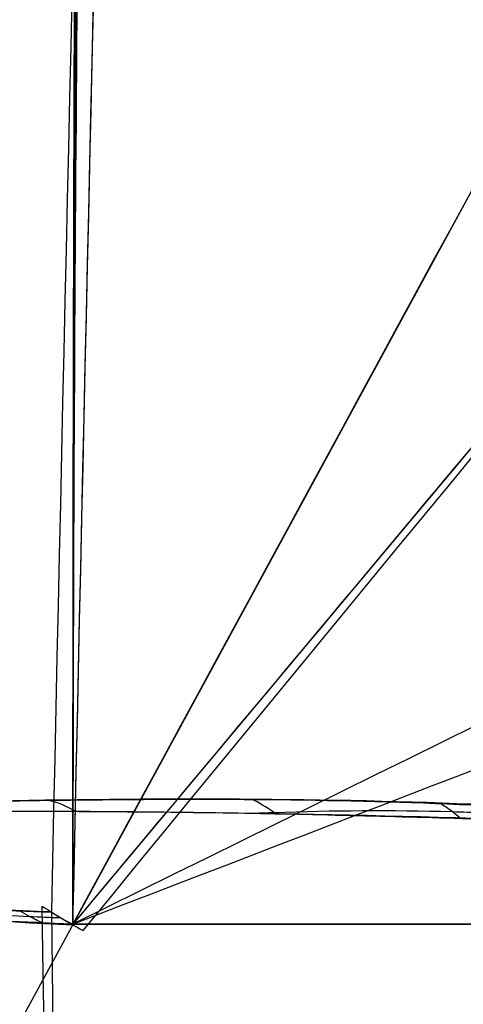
# Model space of a CAD drawing. Header units: millimetres. Extents: x -249 to 203, y -300 to 273.
# Tile 22 of 170: x -236.57 to -233.05, y 3.8 to 11.6. Entities that reach past the tile are written whole.
import ezdxf

# ---------------------------------------------------------------- set-up
doc = ezdxf.new("R2010")
doc.units = ezdxf.units.MM
doc.header["$MEASUREMENT"] = 0
for name, color, linetype in [('CORPO', 7, 'Continuous'), ('GAMBE', 7, 'Continuous'), ('PREDEFINITO', 7, 'Continuous')]:
    doc.layers.add(name, color=color, linetype=linetype)

msp = doc.modelspace()

# ---------------------------------------------------------------- linework, layer by layer
at = {"layer": 'CORPO'}
for points in [[(-236.3134406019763, 4.529188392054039, 424.7175910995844), (-235.9383122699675, 21.76694942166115, 426.4858439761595), (-235.0472940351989, 55.65617395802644, 434.6214862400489), (-233.3543300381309, 101.55249992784, 459.7405146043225), (-231.4311895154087, 139.2223587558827, 496.016894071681), (-230.0833117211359, 157.1235896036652, 525.9698384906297), (-229.4177767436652, 163.9326092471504, 541.8309309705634)], [(-236.1459248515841, 4.424978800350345, 425.6979373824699), (-235.7721223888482, 21.57515895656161, 427.4571460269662), (-234.8852402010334, 55.29223853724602, 435.5512672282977), (-233.1995481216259, 100.9563755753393, 460.5430557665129), (-231.2847785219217, 138.4350573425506, 496.6349962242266), (-229.9429413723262, 156.2460417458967, 526.4366266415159), (-229.280129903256, 163.020369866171, 542.2167711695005)], [(-235.2756502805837, 156.4749156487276, 544.9503535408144), (-235.8998829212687, 149.9762837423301, 529.8588044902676), (-237.1690758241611, 132.9464732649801, 501.3769031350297), (-238.9987763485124, 97.16995986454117, 466.8026126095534), (-240.6296802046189, 53.59958919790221, 442.7466695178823), (-241.5074736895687, 21.38904874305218, 434.8264393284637), (-241.8801308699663, 5.020964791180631, 433.0381169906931)], [(-236.1419648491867, 155.6095933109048, 545.3265922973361), (-236.7611239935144, 149.1474983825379, 530.3239201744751), (-238.0207499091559, 132.2201433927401, 502.0127517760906), (-239.8395421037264, 96.6647195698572, 467.6353069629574), (-241.4637280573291, 53.36544197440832, 443.7020917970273), (-242.3406858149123, 21.34984585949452, 435.8064471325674), (-242.7134841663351, 5.083484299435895, 434.0156634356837)], [(-235.6068334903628, 151.8491632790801, 546.6323703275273), (-236.210422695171, 145.5338098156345, 532.0254655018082), (-237.4385447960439, 129.0207319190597, 504.4551769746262), (-239.2114628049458, 94.3937672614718, 470.9481193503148), (-240.7953264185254, 52.24468628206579, 447.5625910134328), (-241.6525526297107, 21.0724522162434, 439.7832093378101), (-242.0161053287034, 5.229412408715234, 437.9847864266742)], [(-234.5228012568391, 151.1845583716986, 546.7873860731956), (-235.125129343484, 144.892369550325, 532.2526218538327), (-236.3500011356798, 128.4453843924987, 504.813026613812), (-238.1151636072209, 93.97507285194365, 471.4632394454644), (-239.6893400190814, 52.02285515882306, 448.1778090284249), (-240.5393741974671, 20.99879776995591, 440.4211433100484), (-240.8990241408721, 5.226263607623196, 438.6220737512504)], [(-135.5546317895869, 124.7431891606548, 422.8851611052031), (-140.3446835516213, 119.0140389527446, 423.0191276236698), (-149.9247870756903, 107.5557385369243, 423.2870606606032), (-164.2949423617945, 90.36828791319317, 423.6889602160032), (-178.6650976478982, 73.18083728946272, 424.0908597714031), (-193.0352529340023, 55.9933866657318, 424.4927593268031), (-207.405408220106, 38.80593604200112, 424.894658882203), (-221.7755635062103, 21.61848541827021, 425.2965584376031), (-231.3556670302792, 10.16018500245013, 425.5644914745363), (-236.1457187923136, 4.431034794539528, 425.698457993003)], [(-236.1219259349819, 5.321847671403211, 443.9794255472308), (-236.1986725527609, 5.366724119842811, 443.5363605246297), (-236.2696840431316, 5.395655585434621, 443.122031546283), (-236.3408543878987, 5.410891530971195, 442.7116297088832)], [(-236.3904271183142, 4.572766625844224, 425.1551268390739), (-236.2837421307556, 4.505204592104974, 425.1813088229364), (-236.1760283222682, 4.439707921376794, 425.2073658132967), (-236.0649403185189, 4.379390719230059, 425.2333453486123)], [(-232.8963738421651, -268.6738840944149, 463.1837836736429), (-234.0505827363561, -177.6824342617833, 450.3669681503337), (-235.2109884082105, -85.89887118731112, 437.4876799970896), (-236.3134406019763, 4.529188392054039, 424.7175910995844)], [(-236.3137155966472, 4.524149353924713, 424.7170909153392), (-236.2579019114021, 4.488671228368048, 425.0438248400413), (-236.2019527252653, 4.456379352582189, 425.3707268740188), (-236.1456445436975, 4.431043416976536, 425.6983581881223)]]:
    msp.add_open_spline(points, degree=3, dxfattribs=at)
for points, knots in [([(-236.1457187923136, 4.431034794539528, 425.698457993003), (-235.9583265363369, 13.02866821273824, 426.5806604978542), (-235.5466981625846, 30.14642303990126, 429.5121410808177), (-234.829310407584, 55.05840908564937, 437.2917380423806), (-234.0225638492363, 78.67363876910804, 448.3348604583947), (-233.1470391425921, 100.4818525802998, 462.3369648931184), (-232.2197439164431, 120.1261947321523, 479.0161652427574), (-230.9363152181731, 143.0692464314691, 504.3699468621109), (-229.9366173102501, 156.3107384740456, 526.5873411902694), (-229.280129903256, 163.020369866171, 542.2167711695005)], [0, 0, 0, 0, 6.503798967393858, 13.00759793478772, 19.51139690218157, 26.01519586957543, 32.41647173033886, 38.81774759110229, 51.62029931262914, 51.62029931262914, 51.62029931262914, 51.62029931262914]), ([(-232.6577132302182, 160.778908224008, 543.2749935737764), (-232.9806650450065, 157.441766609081, 535.500479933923), (-233.6315547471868, 149.7222244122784, 520.388339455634), (-234.2804283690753, 140.0752980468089, 506.4171265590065), (-234.922386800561, 129.5462957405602, 493.1499232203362), (-235.5574774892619, 118.1346807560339, 480.5860815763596), (-236.1680105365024, 105.1696349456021, 469.6344845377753), (-236.7608680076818, 91.53386811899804, 459.5916618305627), (-237.3360991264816, 77.22663658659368, 450.457102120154), (-237.8658039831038, 61.84288020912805, 443.2826892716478), (-238.3676512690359, 46.054111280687, 437.1600538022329), (-238.8417215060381, 29.85958019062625, 432.0889952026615), (-239.2540923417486, 13.12284529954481, 429.1941165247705), (-239.4432709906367, 4.686256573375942, 428.3088400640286)], [488.6787318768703, 488.6787318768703, 488.6787318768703, 488.6787318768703, 512.8203639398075, 536.9619960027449, 536.9619960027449, 561.103628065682, 585.2452601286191, 585.2452601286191, 609.3868921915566, 633.5285242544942, 633.5285242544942, 657.6701563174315, 681.8117883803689, 681.8117883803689, 681.8117883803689, 681.8117883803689]), ([(-234.2776756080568, 156.4130059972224, 544.9357334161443), (-234.5897090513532, 153.1645858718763, 537.3918236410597), (-235.2189620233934, 145.6597817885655, 522.7291560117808), (-235.847228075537, 136.2945623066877, 509.170578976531), (-236.469321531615, 126.0769007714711, 496.290929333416), (-237.0852450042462, 115.0067548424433, 484.090152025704), (-237.6784349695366, 102.4348147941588, 473.4446193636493), (-238.2550617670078, 89.21357227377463, 463.6754499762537), (-238.8151279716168, 75.34296831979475, 454.7826043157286), (-239.3324543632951, 60.42769047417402, 447.7805452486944), (-239.8236019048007, 45.11710956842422, 441.7929401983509), (-240.2885729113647, 29.41115871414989, 436.8197713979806), (-240.6942513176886, 13.17856877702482, 433.9465385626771), (-240.8805331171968, 4.996617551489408, 433.0526615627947)], [488.6787318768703, 488.6787318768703, 488.6787318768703, 488.6787318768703, 512.8203639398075, 536.9619960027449, 536.9619960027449, 561.103628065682, 585.2452601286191, 585.2452601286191, 609.3868921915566, 633.5285242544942, 633.5285242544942, 657.6701563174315, 681.8117883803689, 681.8117883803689, 681.8117883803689, 681.8117883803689]), ([(-236.0042366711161, 154.697867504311, 545.7136155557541), (-236.3123664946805, 151.4841418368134, 538.2525574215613), (-236.9341751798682, 144.060821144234, 523.7508607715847), (-237.5552080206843, 134.79935106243, 510.3408131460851), (-238.1703017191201, 124.6958202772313, 497.6018860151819), (-238.779619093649, 113.7493177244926, 485.5329429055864), (-239.36705281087, 101.3183891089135, 475.000371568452), (-239.938331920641, 88.24619624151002, 465.3339819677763), (-240.4935262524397, 74.53146187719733, 456.5328360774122), (-241.0068485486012, 59.7831831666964, 449.5995662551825), (-241.4944717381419, 44.64403927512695, 443.6686906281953), (-241.9565702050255, 29.11276037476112, 438.7397290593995), (-242.3607315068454, 13.06142189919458, 435.885807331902), (-242.5463517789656, 4.971809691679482, 434.9952529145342)], [488.6787318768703, 488.6787318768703, 488.6787318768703, 488.6787318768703, 512.8203639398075, 536.9619960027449, 536.9619960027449, 561.103628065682, 585.2452601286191, 585.2452601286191, 609.3868921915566, 633.5285242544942, 633.5285242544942, 657.6701563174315, 681.8117883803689, 681.8117883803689, 681.8117883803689, 681.8117883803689]), ([(-235.7446465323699, 152.7603500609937, 546.2441098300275), (-236.047877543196, 149.5853749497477, 538.9005824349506), (-236.6593557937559, 142.2599619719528, 524.6275191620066), (-237.2705135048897, 133.132929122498, 511.4253261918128), (-237.8759506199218, 123.1795201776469, 498.880121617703), (-238.4755053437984, 112.4006393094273, 486.9930342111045), (-239.0533133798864, 100.1656103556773, 476.6114552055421), (-239.6153043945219, 87.29971867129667, 467.0774693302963), (-240.1614096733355, 73.80422083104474, 458.3920012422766), (-240.6668532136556, 59.29235149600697, 451.5362228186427), (-241.1474332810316, 44.39358155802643, 445.661850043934), (-241.6029763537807, 29.10916622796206, 440.7693601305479), (-242.0005203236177, 13.30927863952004, 437.9097262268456), (-242.1830643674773, 5.344401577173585, 437.0055509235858)], [488.6787318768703, 488.6787318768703, 488.6787318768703, 488.6787318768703, 512.8203639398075, 536.9619960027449, 536.9619960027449, 561.103628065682, 585.2452601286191, 585.2452601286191, 609.3868921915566, 633.5285242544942, 633.5285242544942, 657.6701563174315, 681.8117883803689, 681.8117883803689, 681.8117883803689, 681.8117883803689]), ([(-233.5756785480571, 151.4628511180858, 546.6276621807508), (-233.8773426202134, 148.3109875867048, 539.347266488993), (-234.4857186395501, 141.0400316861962, 525.1950245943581), (-235.0931602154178, 131.9837774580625, 512.1030111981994), (-235.694614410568, 122.1093394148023, 499.6627206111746), (-236.2900581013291, 111.4169933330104, 487.8745312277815), (-236.8635697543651, 99.28201151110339, 477.5783799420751), (-237.42117034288, 86.52226121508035, 468.1222081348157), (-237.9628491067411, 73.13815857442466, 459.5062987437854), (-238.4636466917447, 58.74679926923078, 452.7030457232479), (-238.9394910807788, 43.9725096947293, 446.872256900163), (-239.3903813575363, 28.81572110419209, 442.0140674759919), (-239.7836477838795, 13.14570522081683, 439.1696908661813), (-239.9639537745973, 5.245314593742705, 438.2681239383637)], [488.6787318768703, 488.6787318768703, 488.6787318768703, 488.6787318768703, 512.8203639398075, 536.9619960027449, 536.9619960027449, 561.103628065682, 585.2452601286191, 585.2452601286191, 609.3868921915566, 633.5285242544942, 633.5285242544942, 657.6701563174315, 681.8117883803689, 681.8117883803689, 681.8117883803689, 681.8117883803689]), ([(-230.7845201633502, 147.5466059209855, 547.7728926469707), (-231.0795389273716, 144.4678190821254, 540.705362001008), (-231.6740763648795, 137.3746793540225, 526.9628506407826), (-232.2668806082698, 128.5561557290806, 514.2433838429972), (-232.8533050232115, 118.9474656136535, 502.1545703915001), (-233.4332493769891, 108.549264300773, 490.6973313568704), (-233.9907329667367, 96.75665566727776, 480.6823438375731), (-234.5322972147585, 84.35904487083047, 471.4781435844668), (-235.057924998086, 71.35739151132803, 463.0854131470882), (-235.5431195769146, 57.37973012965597, 456.4427193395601), (-236.0038210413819, 43.02999803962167, 450.7387851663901), (-236.4400062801, 28.30912326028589, 445.9739838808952), (-236.8187192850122, 13.08185646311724, 443.1537229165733), (-236.9917125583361, 5.400600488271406, 442.246282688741)], [488.6787318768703, 488.6787318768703, 488.6787318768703, 488.6787318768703, 512.8203639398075, 536.9619960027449, 536.9619960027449, 561.103628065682, 585.2452601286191, 585.2452601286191, 609.3868921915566, 633.5285242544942, 633.5285242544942, 657.6701563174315, 681.8117883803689, 681.8117883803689, 681.8117883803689, 681.8117883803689]), ([(-236.0649403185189, 4.379390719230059, 425.2333453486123), (-226.9417198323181, 15.51272946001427, 425.5800356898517), (-220.2297868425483, 23.47762405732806, 425.3312514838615), (-202.6168989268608, 44.52713336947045, 424.7160762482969), (-194.2413020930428, 54.55165481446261, 424.5368020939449), (-177.4913879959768, 74.58451705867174, 424.0765995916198), (-169.1236466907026, 84.59756038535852, 423.7768498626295), (-151.7529092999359, 105.3632283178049, 423.3990024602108), (-144.5332989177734, 113.9716718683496, 423.2730048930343), (-135.5797392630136, 124.7531671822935, 422.6855998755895)], [31.3275891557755, 31.3275891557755, 31.3275891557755, 31.3275891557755, 66.26625893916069, 66.26625893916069, 97.98967084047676, 97.98967084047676, 129.6847251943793, 129.6847251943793, 163.7356659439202, 163.7356659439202, 163.7356659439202, 163.7356659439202]), ([(-242.1837985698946, 5.26822584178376, 437.0121380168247), (-241.6825642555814, 5.250607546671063, 436.9147288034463), (-241.1576260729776, 5.2554277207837, 437.0335001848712), (-240.5492648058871, 5.261272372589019, 437.4287345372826), (-240.3933610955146, 5.262749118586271, 437.5690542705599), (-240.0702445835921, 5.267577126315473, 437.9774406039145), (-239.9780446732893, 5.272879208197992, 438.246532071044), (-239.4702977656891, 5.296575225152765, 439.4714082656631), (-238.9242580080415, 5.340068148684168, 440.2835758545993), (-237.5610865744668, 5.390270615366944, 441.8279754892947), (-236.8252627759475, 5.406667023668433, 442.4693988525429), (-235.0741848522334, 5.424417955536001, 443.421797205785), (-233.9878631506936, 5.422248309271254, 443.7746404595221), (-232.9935215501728, 5.374547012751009, 443.5841732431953)], [11.08947798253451, 11.08947798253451, 11.08947798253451, 11.08947798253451, 11.36516289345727, 11.36516289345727, 11.48571459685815, 11.48571459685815, 11.64925704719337, 11.64925704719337, 12.23430358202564, 12.23430358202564, 12.82032196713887, 12.82032196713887, 13.35691769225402, 13.35691769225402, 13.35691769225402, 13.35691769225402]), ([(-232.9932110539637, 5.379364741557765, 443.584587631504), (-234.2012672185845, 5.431166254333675, 443.8154611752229), (-237.1680922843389, 5.424759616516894, 442.7308136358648), (-239.4273675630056, 5.32163354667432, 439.707830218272), (-239.9639537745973, 5.245314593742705, 438.2681239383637)], [-15.97067146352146, -15.97067146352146, -15.97067146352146, -15.97067146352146, -15.52862558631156, -15.08663120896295, -15.08663120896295, -15.08663120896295, -15.08663120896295]), ([(-234.5416336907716, 5.306632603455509, 444.529278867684), (-234.5456161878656, 5.309564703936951, 444.5059484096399), (-234.6104296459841, 5.356725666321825, 444.1270824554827), (-234.6726195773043, 5.393012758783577, 443.7761202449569), (-234.7303740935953, 5.418563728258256, 443.4585519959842)], [-205.1996251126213, -205.1996251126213, -205.1996251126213, -205.1996251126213, -205.134109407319, -204.1300871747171, -204.1300871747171, -204.1300871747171, -204.1300871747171]), ([(-233.0788748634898, 5.270688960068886, 444.6005268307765), (-233.1002160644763, 5.289011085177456, 444.4609174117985), (-233.1529101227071, 5.331853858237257, 444.1234454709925), (-233.2048623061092, 5.3668966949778, 443.8069496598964), (-233.2363643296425, 5.385395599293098, 443.6202727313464)], [-205.51731396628, -205.51731396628, -205.51731396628, -205.51731396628, -205.134109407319, -204.5440608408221, -204.5440608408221, -204.5440608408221, -204.5440608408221]), ([(-232.8263433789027, 5.262649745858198, 444.5636591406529), (-234.3412756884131, 5.311825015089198, 444.8278361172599), (-235.8488991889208, 5.323482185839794, 444.244014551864), (-237.6942414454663, 5.324288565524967, 443.0003497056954), (-238.2687725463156, 5.33020233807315, 442.5055034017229), (-239.2905607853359, 5.280634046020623, 441.4023658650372), (-239.7038693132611, 5.209879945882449, 440.8286950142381), (-240.2778129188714, 5.16953871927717, 439.8915205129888), (-240.4642773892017, 5.172727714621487, 439.5677899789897), (-240.7147600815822, 5.202907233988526, 439.061034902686), (-240.793581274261, 5.216471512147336, 438.8901768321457), (-240.9342810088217, 5.244532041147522, 438.5367106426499), (-241.0127061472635, 5.254039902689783, 438.3767983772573), (-241.4858881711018, 5.272947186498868, 437.9380968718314), (-241.7979098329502, 5.271900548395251, 437.9465918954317), (-242.5604670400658, 5.276319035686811, 438.0857545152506), (-242.9249682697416, 5.283895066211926, 438.1463597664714), (-243.641034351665, 5.30983405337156, 438.2719468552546), (-243.9928551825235, 5.326831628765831, 438.3342272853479), (-244.5510137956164, 5.350977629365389, 438.4322236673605), (-245.1585664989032, 5.364428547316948, 438.558257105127), (-245.7733238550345, 5.358619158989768, 438.5200968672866), (-246.1166739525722, 5.339260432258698, 438.2617728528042), (-246.3116767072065, 5.332522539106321, 437.7466088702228), (-246.455081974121, 5.301132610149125, 436.8661371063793), (-246.5088150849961, 5.284594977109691, 436.562513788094), (-246.6720004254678, 5.259718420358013, 435.7036023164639), (-246.6635504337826, 5.247197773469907, 435.1442367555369), (-246.4315596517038, 5.20469894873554, 434.7846072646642), (-245.8654465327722, 5.158832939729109, 434.5393871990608), (-245.2553846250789, 5.134368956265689, 434.4541149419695), (-244.6949217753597, 5.122301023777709, 434.3572727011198), (-244.3426227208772, 5.114738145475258, 434.2965826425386), (-243.6263034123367, 5.08903313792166, 434.171860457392), (-243.2630941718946, 5.06864641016, 434.1053702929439), (-242.4995203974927, 5.022912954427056, 433.9789698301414), (-242.2024522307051, 5.006993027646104, 433.8828449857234), (-241.9039999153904, 5.003895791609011, 433.3094070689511), (-241.8840295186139, 5.009271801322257, 433.1322639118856), (-241.8715801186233, 5.02931882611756, 432.7509502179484), (-241.8553700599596, 5.038856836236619, 432.5630115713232), (-241.791887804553, 5.057058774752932, 431.9997255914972), (-241.7272892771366, 5.052535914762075, 431.6309963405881), (-241.502545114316, 4.984772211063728, 430.5405339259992), (-241.3004876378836, 4.890331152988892, 429.8509673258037), (-240.716269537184, 4.789176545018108, 428.4701147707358), (-240.3500636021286, 4.763559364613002, 427.8237069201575), (-239.0476887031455, 4.660077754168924, 426.0416149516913), (-237.8280772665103, 4.580516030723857, 424.9818084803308), (-236.3137155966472, 4.524149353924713, 424.7170909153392)], [14.35691769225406, 14.35691769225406, 14.35691769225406, 14.35691769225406, 16.37992212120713, 16.37992212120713, 17.46914985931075, 17.46914985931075, 18.48376959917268, 18.48376959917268, 19.01186452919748, 19.01186452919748, 19.27705499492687, 19.27705499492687, 19.54612931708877, 19.54612931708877, 20.14964383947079, 20.14964383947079, 20.7001169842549, 20.7001169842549, 21.23266915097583, 21.23266915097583, 21.54460098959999, 21.54460098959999, 22.11379211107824, 22.11379211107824, 22.33590154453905, 22.33590154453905, 22.57042847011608, 22.57042847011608, 23.140012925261, 23.140012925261, 23.45453720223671, 23.45453720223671, 23.98681041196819, 23.98681041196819, 24.53741703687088, 24.53741703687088, 25.14084593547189, 25.14084593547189, 25.41004570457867, 25.41004570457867, 25.67518756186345, 25.67518756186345, 26.20375640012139, 26.20375640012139, 27.23748082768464, 27.23748082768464, 28.30473512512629, 28.30473512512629, 30.32758915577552, 30.32758915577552, 30.32758915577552, 30.32758915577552]), ([(-234.7132594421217, 5.309507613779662, 444.4920848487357), (-234.6598552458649, 5.31158670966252, 444.481113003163), (-234.1353886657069, 5.330583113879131, 444.3745387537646), (-233.554402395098, 5.336532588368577, 444.2706027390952), (-232.98025313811, 5.316346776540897, 444.1701495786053), (-232.8958997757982, 5.312935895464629, 444.1552677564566)], [-1273.74885488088, -1273.74885488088, -1273.74885488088, -1273.74885488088, -1273.58480351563, -1272.133046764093, -1271.894196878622, -1271.894196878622, -1271.894196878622, -1271.894196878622]), ([(-240.8805331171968, 4.996617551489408, 433.0526615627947), (-240.8658139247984, 4.900533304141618, 431.5171614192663), (-239.7727972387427, 4.682710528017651, 427.9125375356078), (-237.3582256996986, 4.479084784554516, 425.892217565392), (-236.1459248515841, 4.424978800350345, 425.6979373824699)], [-0.8839963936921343, -0.8839963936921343, -0.8839963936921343, -0.8839963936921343, -0.4420458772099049, 0, 0, 0, 0]), ([(-236.1456445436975, 4.431043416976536, 425.6983581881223), (-237.6897089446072, 4.485318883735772, 425.9446798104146), (-238.9339974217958, 4.620655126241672, 427.4001464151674), (-240.3522962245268, 4.799185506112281, 429.895150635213), (-240.8683375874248, 4.913585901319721, 431.5502426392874), (-240.8810549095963, 4.967993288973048, 433.0546877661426)], [31.3275891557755, 31.3275891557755, 31.3275891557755, 31.3275891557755, 31.75469697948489, 31.75469697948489, 32.21158554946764, 32.21158554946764, 32.21158554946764, 32.21158554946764]), ([(-238.0630939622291, 4.602015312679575, 425.4230260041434), (-238.0096202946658, 4.597281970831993, 425.4153009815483), (-237.4824372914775, 4.551353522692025, 425.3380061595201), (-236.9026872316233, 4.507512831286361, 425.2393206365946), (-236.3282558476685, 4.484661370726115, 425.139862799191), (-236.2439387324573, 4.48168087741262, 425.1253942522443)], [-1273.748038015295, -1273.748038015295, -1273.748038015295, -1273.748038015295, -1273.58480351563, -1272.133046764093, -1271.894667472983, -1271.894667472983, -1271.894667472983, -1271.894667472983]), ([(-236.3856496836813, 4.440215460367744, 425.7469409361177), (-236.4184083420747, 4.454559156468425, 425.5596716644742), (-236.4749958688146, 4.482613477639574, 425.243263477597), (-236.5375809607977, 4.518251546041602, 424.9066296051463), (-236.5637818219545, 4.533558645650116, 424.7679702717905)], [-186.3726503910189, -186.3726503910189, -186.3726503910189, -186.3726503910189, -185.7794100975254, -185.3962243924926, -185.3962243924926, -185.3962243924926, -185.3962243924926]), ([(-232.9020446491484, -268.6771762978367, 463.1605315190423), (-233.1782006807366, -245.8978893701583, 460.0026298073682), (-233.4745937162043, -223.129948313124, 456.7662208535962), (-234.048092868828, -177.5665889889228, 450.3730134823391), (-234.3383249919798, -154.7821889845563, 447.1393702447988), (-234.9082466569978, -109.2217222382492, 440.7347069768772), (-235.1983535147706, -86.43977992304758, 437.607469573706), (-235.749014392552, -40.95616231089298, 431.0518188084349), (-236.0010317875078, -18.24288753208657, 427.7556121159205), (-236.3904271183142, 4.572766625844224, 425.1551268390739)], [804.7520041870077, 804.7520041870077, 804.7520041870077, 804.7520041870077, 873.5287645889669, 873.5287645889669, 942.3528696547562, 942.3528696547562, 1011.125728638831, 1011.125728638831, 1079.783648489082, 1079.783648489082, 1079.783648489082, 1079.783648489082])]:
    msp.add_open_spline(points, degree=3, knots=knots, dxfattribs=at)
at = {"layer": 'CORPO', "extrusion": (-0.02641222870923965, -0.9987950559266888, 0.04136218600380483)}
msp.add_rational_spline([(-232.8265464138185, 5.258828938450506, 444.5632060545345), (-236.0475341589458, 5.367274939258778, 445.1251169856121), (-239.6621645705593, 5.32910149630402, 441.8951646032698), (-240.8990241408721, 5.226263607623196, 438.6220737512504), (-241.0779071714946, 5.21139049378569, 438.148697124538), (-241.517646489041, 5.212630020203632, 437.8978287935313), (-242.0161053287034, 5.229412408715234, 437.9847864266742), (-243.0573535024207, 5.264469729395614, 438.1664352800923), (-244.0986016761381, 5.299527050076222, 438.3480841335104), (-245.1398498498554, 5.334584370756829, 438.5297329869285), (-245.7212985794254, 5.354160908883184, 438.6311684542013), (-246.2046608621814, 5.352892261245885, 438.2918780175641), (-246.3067896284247, 5.331521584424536, 437.7106134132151), (-246.4230194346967, 5.307200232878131, 437.0490929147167), (-246.5392492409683, 5.282878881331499, 436.3875724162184), (-246.6554790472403, 5.258557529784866, 435.72605191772), (-246.7576078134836, 5.237186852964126, 435.1447873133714), (-246.418677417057, 5.208232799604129, 434.662045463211), (-245.8372286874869, 5.18865626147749, 434.5606099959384), (-244.7959805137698, 5.153598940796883, 434.37896114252), (-243.7547323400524, 5.118541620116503, 434.1973122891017), (-242.7134841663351, 5.083484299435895, 434.0156634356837), (-242.2150253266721, 5.066701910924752, 433.9287058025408), (-241.886975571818, 5.042091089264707, 433.5438943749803), (-241.8801308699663, 5.020964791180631, 433.0381169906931), (-241.8328042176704, 4.874890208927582, 429.5409960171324), (-239.5344283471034, 4.637634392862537, 425.279502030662), (-236.3134406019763, 4.529188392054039, 424.7175910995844)], [1, 1, 1, 1, 0.8467753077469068, 0.8467753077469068, 1, 1, 1, 1, 0.8047378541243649, 0.8047378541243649, 1, 1, 1, 1, 0.8047378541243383, 0.8047378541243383, 1, 1, 1, 1, 0.8467753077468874, 0.8467753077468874, 1, 1, 1, 1], degree=3, knots=[-15.97067146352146, -15.97067146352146, -15.97067146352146, -15.97067146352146, -15.08657970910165, -15.08657970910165, -15.08657970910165, -13.70318025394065, -13.70318025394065, -13.70318025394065, -10.55613205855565, -10.55613205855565, -10.55613205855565, -8.985335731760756, -8.985335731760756, -8.985335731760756, -6.985335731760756, -6.985335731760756, -6.985335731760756, -5.414539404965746, -5.414539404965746, -5.414539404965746, -2.2674912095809, -2.2674912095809, -2.2674912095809, -0.8840917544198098, -0.8840917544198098, -0.8840917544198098, 0, 0, 0, 0], dxfattribs=at)
msp.add_rational_spline([(-232.8265464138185, 5.258828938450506, 444.5632060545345), (-236.0475341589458, 5.367274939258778, 445.1251169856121), (-239.6621645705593, 5.32910149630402, 441.8951646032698), (-240.8990241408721, 5.226263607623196, 438.6220737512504), (-241.0779071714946, 5.21139049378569, 438.148697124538), (-241.517646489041, 5.212630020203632, 437.8978287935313), (-242.0161053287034, 5.229412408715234, 437.9847864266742), (-243.0573535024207, 5.264469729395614, 438.1664352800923), (-244.0986016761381, 5.299527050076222, 438.3480841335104), (-245.1398498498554, 5.334584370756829, 438.5297329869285), (-245.7212985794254, 5.354160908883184, 438.6311684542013), (-246.2046608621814, 5.352892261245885, 438.2918780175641), (-246.3067896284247, 5.331521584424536, 437.7106134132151), (-246.4230194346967, 5.307200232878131, 437.0490929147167), (-246.5392492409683, 5.282878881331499, 436.3875724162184), (-246.6554790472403, 5.258557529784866, 435.72605191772), (-246.7576078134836, 5.237186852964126, 435.1447873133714), (-246.418677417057, 5.208232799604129, 434.662045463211), (-245.8372286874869, 5.18865626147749, 434.5606099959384), (-244.7959805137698, 5.153598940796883, 434.37896114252), (-243.7547323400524, 5.118541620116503, 434.1973122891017), (-242.7134841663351, 5.083484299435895, 434.0156634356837), (-242.2150253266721, 5.066701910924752, 433.9287058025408), (-241.886975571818, 5.042091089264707, 433.5438943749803), (-241.8801308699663, 5.020964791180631, 433.0381169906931), (-241.8328042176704, 4.874890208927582, 429.5409960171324), (-239.5344283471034, 4.637634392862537, 425.279502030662), (-236.3134406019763, 4.529188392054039, 424.7175910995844)], [1, 1, 1, 1, 0.8467753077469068, 0.8467753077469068, 1, 1, 1, 1, 0.8047378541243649, 0.8047378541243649, 1, 1, 1, 1, 0.8047378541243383, 0.8047378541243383, 1, 1, 1, 1, 0.8467753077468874, 0.8467753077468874, 1, 1, 1, 1], degree=3, knots=[-15.97067146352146, -15.97067146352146, -15.97067146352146, -15.97067146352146, -15.08657970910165, -15.08657970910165, -15.08657970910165, -13.70318025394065, -13.70318025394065, -13.70318025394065, -10.55613205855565, -10.55613205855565, -10.55613205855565, -8.985335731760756, -8.985335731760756, -8.985335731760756, -6.985335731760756, -6.985335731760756, -6.985335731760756, -5.414539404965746, -5.414539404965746, -5.414539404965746, -2.2674912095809, -2.2674912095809, -2.2674912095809, -0.8840917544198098, -0.8840917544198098, -0.8840917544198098, 0, 0, 0, 0], dxfattribs=at)
at = {"layer": 'GAMBE'}
for p, q in [((-135.5546317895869, 124.7431891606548, 422.8851611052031), (-236.1456816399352, 4.431040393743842, 425.6984082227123)), ((-236.145718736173, 4.431037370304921, 425.6984582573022), (-236.145718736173, 4.431037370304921, 422.6984582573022)), ((-236.145718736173, 4.431037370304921, 422.6984582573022), (-186.2252338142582, 4.431037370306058, 422.6984582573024)), ((-236.1456816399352, 4.431040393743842, 425.6984082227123), (-156.0477279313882, 4.431037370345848, 425.6984582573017))]:
    msp.add_line(p, q, dxfattribs=at)
at = {"layer": 'GAMBE', "extrusion": (0.05680025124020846, 0.1045757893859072, 0.9928935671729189)}
msp.add_lwpolyline([(209.6269528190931, 10.8032350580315), (209.6269528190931, 158.3464893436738)], dxfattribs=at)
at = {"layer": 'GAMBE', "extrusion": (0.0175523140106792, 0.994555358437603, 0.1027207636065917)}
msp.add_lwpolyline([(236.1872393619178, 423.4196596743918), (236.3565678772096, 422.4341000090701)], dxfattribs=at)
at = {"layer": 'GAMBE'}
for points in [[(-236.2147313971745, 128.9578053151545, 354.9038724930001), (-234.4221545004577, 115.5084453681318, 400.6834246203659), (-236.145718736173, 52.17897981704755, 425.6984582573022), (-236.145718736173, 4.431037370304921, 425.6984582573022)], [(-236.145718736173, 4.431037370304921, 422.6984582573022), (-236.145718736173, 51.26180557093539, 422.6984582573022), (-231.8585112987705, 114.266789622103, 399.8040605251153), (-233.6166551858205, 127.4578053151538, 354.9038724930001)]]:
    msp.add_open_spline(points, degree=3, dxfattribs=at)
at = {"layer": 'PREDEFINITO'}
for points, degree, knots in [([(-236.1457008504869, 4.431040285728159, 425.698434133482), (-236.1457010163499, 8.82156122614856, 425.698434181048), (-236.1310125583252, 13.32480749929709, 425.4839410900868), (-236.0837037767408, 22.08907538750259, 424.6940297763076), (-236.0493201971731, 26.70549942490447, 424.0875078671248), (-235.9742886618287, 35.28900641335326, 422.6168552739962), (-235.9277035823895, 39.96006758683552, 421.6329890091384), (-235.8397414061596, 48.26720721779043, 419.5539028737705), (-235.7876590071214, 52.93983116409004, 418.2001324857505), (-235.6982844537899, 60.95132558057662, 415.5370534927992), (-235.6461810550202, 65.64591044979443, 413.776989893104), (-235.5657706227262, 73.3301740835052, 410.5256357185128), (-235.5206844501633, 77.96097244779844, 408.338067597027), (-235.4603736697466, 85.21874854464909, 404.4877526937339), (-235.4299628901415, 89.7364882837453, 401.8182805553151), (-235.401584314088, 96.47664738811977, 397.3328904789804), (-235.3956526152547, 100.7715569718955, 394.1298636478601), (-235.4131706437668, 106.8403854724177, 388.9741812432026), (-235.4440076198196, 110.7762663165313, 385.1709801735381), (-235.5235969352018, 116.0017697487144, 379.2897235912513), (-235.6064231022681, 119.4130594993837, 374.7994248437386), (-235.7662121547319, 123.5031327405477, 368.2162287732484), (-235.9188210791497, 126.0240352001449, 363.1008056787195), (-236.1664547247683, 128.7543164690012, 355.9947487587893), (-236.3879818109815, 130.3904537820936, 350.3602693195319), (-236.6782156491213, 132.3853209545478, 343.1116517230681), (-236.8996349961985, 134.0596624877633, 337.4452597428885), (-237.1731820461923, 136.1616282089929, 330.4149314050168), (-237.4016971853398, 137.8737256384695, 324.5811783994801), (-237.6754845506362, 139.9144484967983, 317.6011277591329), (-237.9074065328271, 141.6548513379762, 311.6779136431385), (-238.1747741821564, 143.6645008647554, 304.8465173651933), (-238.4115929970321, 145.4413000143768, 298.7985535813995), (-238.6754204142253, 147.4197586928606, 292.0617113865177), (-238.9167185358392, 149.2301481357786, 285.8993686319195), (-239.1765443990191, 151.1798364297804, 279.2635988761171), (-239.4241643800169, 153.0376924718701, 272.9397747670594), (-239.6800136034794, 154.9572062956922, 266.4058648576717), (-239.9288351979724, 156.8240599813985, 260.051369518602), (-240.1777105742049, 158.6913418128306, 253.6954786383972), (-240.4337211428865, 160.6121400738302, 247.1573821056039), (-240.6810471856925, 162.4677729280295, 240.8410806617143), (-240.939467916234, 164.4066515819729, 234.241434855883), (-241.1791718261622, 166.2051037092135, 228.1197844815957), (-241.4419535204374, 168.1767026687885, 221.4087659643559), (-241.67871607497, 169.9530846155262, 215.3622345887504), (-241.9473586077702, 171.9686560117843, 208.5015399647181), (-242.1803839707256, 173.7169990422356, 202.5504499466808), (-242.4533746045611, 175.7651934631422, 195.578711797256), (-242.6812838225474, 177.4751509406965, 189.7582799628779), (-242.9579311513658, 179.5507807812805, 182.6931558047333), (-243.1811452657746, 181.2255118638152, 176.9926292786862), (-243.4636129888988, 183.3448109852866, 169.7788616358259), (-243.6836291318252, 184.9955483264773, 164.1600060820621), (-243.9696011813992, 187.1411397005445, 156.8567436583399), (-244.1834191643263, 188.7453734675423, 151.3961791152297), (-244.4734333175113, 190.921291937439, 143.9896879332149), (-244.6834062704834, 192.4966772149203, 138.627319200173), (-244.9783335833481, 194.7094581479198, 131.0953538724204), (-245.183915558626, 196.2518987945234, 125.8451235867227), (-245.4832748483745, 198.4979319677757, 118.199972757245), (-245.6842530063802, 200.0058310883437, 113.0673165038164), (-245.9876525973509, 202.282177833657, 105.3189829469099), (-246.1839255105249, 203.754774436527, 100.3064910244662), (-246.4926999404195, 206.0714475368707, 92.42089276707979), (-246.685581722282, 207.5186011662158, 87.49500480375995), (-246.998846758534, 209.8689663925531, 79.49472374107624), (-247.1864903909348, 211.2768192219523, 74.70260964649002), (-247.5046293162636, 213.6637522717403, 66.57785734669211), (-247.6887223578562, 215.0449657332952, 61.87641955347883), (-248.0101322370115, 217.4564400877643, 53.66813243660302), (-248.1877538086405, 218.7890993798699, 49.13196555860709), (-248.5129515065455, 221.228992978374, 40.82694371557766), (-248.6872422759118, 222.5366619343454, 36.37584008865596), (-249.0184842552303, 225.0219045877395, 27.91645704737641), (-249.1888532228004, 226.3001490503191, 23.56550986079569), (-249.3546046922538, 227.5437493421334, 19.33248609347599)], 3, [0, 0, 0, 0, 13.26949744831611, 13.62813251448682, 26.53899489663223, 27.25626502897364, 39.80849234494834, 40.88439754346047, 53.07798979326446, 54.51253005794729, 66.34748724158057, 68.14066257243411, 79.61698468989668, 81.76879508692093, 92.8864821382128, 95.39692760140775, 106.1559795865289, 109.0250601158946, 119.425477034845, 122.6531926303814, 132.6949744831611, 136.2813251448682, 145.9644719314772, 149.909457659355, 159.2339693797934, 163.5375901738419, 172.5034668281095, 177.1657226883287, 185.7729642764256, 190.7938552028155, 199.0424617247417, 204.4219877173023, 212.3119591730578, 218.0501202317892, 225.5814566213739, 231.678252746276, 238.85095406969, 245.3063852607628, 252.1204515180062, 258.9345177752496, 265.3899489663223, 272.5626502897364, 278.6594464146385, 286.1907828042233, 291.9289438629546, 299.8189153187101, 305.1984413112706, 313.4470478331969, 318.4679387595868, 327.0751803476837, 331.7374362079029, 340.7033128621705, 345.006933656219, 354.3314453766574, 358.2764311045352, 367.9595778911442, 371.5459285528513, 381.587710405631, 384.8154260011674, 395.2158429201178, 398.0849234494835, 408.8439754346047, 411.3544208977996, 422.4721079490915, 424.6239183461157, 436.1002404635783, 437.8934157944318, 449.7283729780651, 451.1629132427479, 463.3565054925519, 464.432410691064, 476.9846380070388, 477.7019081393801, 490.6127705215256, 490.9714055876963, 504.2409030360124, 504.2409030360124, 504.2409030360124, 504.2409030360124]), ([(-236.1457117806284, 4.431038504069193, 424.1984488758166), (-236.145711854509, 8.813773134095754, 424.198448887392), (-236.1193564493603, 13.31547064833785, 423.9889830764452), (-236.0336926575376, 22.05249159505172, 423.2225308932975), (-235.9711032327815, 26.64236600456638, 422.6351040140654), (-235.8314734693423, 35.19912979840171, 421.2056424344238), (-235.74329862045, 39.86707568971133, 420.2471755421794), (-235.5729654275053, 48.16247215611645, 418.2205420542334), (-235.4698564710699, 52.8271759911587, 416.8992557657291), (-235.2863496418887, 60.835387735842, 414.2929261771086), (-235.1754774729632, 65.53012835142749, 412.5674848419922), (-234.9947286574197, 73.20572517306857, 409.3793423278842), (-234.8866752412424, 77.8300304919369, 407.2311144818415), (-234.7241523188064, 85.10174703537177, 403.4277782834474), (-234.6283834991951, 89.63591635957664, 400.7812014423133), (-234.5026415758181, 96.37234948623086, 396.3416255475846), (-234.4349656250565, 100.6500992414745, 393.171634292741), (-234.3663197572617, 106.7022119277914, 388.0474688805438), (-234.3426937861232, 110.6278445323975, 384.2545225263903), (-234.3549198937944, 115.8216128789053, 378.3783921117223), (-234.3982951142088, 119.1910774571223, 373.8899807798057), (-234.5198221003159, 123.2181936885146, 367.2832829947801), (-234.6558091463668, 125.6976624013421, 362.1421426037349), (-234.9023607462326, 128.2963978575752, 355.0242405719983), (-235.1282257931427, 129.8681643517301, 349.4174742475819), (-235.4147765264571, 131.8988217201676, 342.2192881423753), (-235.6348442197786, 133.5858954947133, 336.5531201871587), (-235.9093066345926, 135.676509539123, 329.5126230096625), (-236.1376239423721, 137.3804619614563, 323.6935767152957), (-236.4099502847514, 139.4154221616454, 316.7469004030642), (-236.641036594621, 141.1514882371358, 310.8423077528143), (-236.9081405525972, 143.1576865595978, 304.0187970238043), (-237.1445272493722, 144.9306863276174, 297.9826284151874), (-237.4072794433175, 146.901494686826, 291.2729058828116), (-237.6478030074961, 148.7062345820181, 285.1301261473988), (-237.9074247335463, 150.6542756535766, 278.4996623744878), (-238.1541743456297, 152.5055563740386, 272.198122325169), (-238.4082660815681, 154.4119178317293, 265.7090642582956), (-238.656406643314, 156.2736761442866, 259.3719407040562), (-238.9053904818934, 158.1417637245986, 253.0132838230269), (-239.1602350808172, 160.0538112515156, 246.5049650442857), (-239.4056607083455, 161.8951892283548, 240.2371911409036), (-239.6634817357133, 163.8295706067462, 233.652855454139), (-239.903962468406, 165.6338514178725, 227.5113631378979), (-240.1669648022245, 167.6071066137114, 220.7947061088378), (-240.4026060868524, 169.3750770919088, 214.7768063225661), (-240.669741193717, 171.3793397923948, 207.9546046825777), (-240.9021060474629, 173.1227280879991, 202.020379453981), (-241.1745802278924, 175.1670487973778, 195.0618264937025), (-241.4018803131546, 176.8724370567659, 189.2569473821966), (-241.6778653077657, 178.9430987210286, 182.2087338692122), (-241.9005035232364, 180.61350989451, 176.5229114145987), (-242.1818845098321, 182.724656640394, 169.3368929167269), (-242.4011823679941, 184.3700057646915, 163.7363778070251), (-242.6862262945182, 186.5086348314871, 156.456813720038), (-242.8988058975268, 188.1035781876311, 151.0278720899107), (-243.1876150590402, 190.2704570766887, 143.6521499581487), (-243.3976169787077, 191.8460605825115, 138.2890381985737), (-243.6922418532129, 194.0565736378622, 130.7647920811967), (-243.8969833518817, 195.5927092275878, 125.5360230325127), (-244.1952670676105, 197.8306738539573, 117.9183359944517), (-244.395828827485, 199.3354496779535, 112.7963107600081), (-244.6985659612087, 201.6068274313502, 105.0648905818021), (-244.8942217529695, 203.0747947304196, 100.068155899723), (-245.2017715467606, 205.3822809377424, 92.21382810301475), (-245.3938805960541, 206.8236377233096, 87.30767151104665), (-245.7065427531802, 209.1694809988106, 79.32278215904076), (-245.8941561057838, 210.5771074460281, 74.53143844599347), (-246.2111557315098, 212.9554939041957, 66.43577711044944), (-246.3939670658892, 214.3270917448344, 61.76706922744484), (-246.7141871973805, 216.7296410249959, 53.58916136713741), (-246.8917314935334, 218.0617212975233, 49.05496520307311), (-247.2168997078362, 220.5013950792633, 40.75069125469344), (-247.3912567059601, 221.809561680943, 36.29789354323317), (-247.721453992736, 224.2869676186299, 27.86518514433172), (-247.8906518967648, 225.5564265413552, 23.54414241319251), (-248.0555665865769, 226.7937493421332, 19.33248609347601)], 3, [0, 0, 0, 0, 13.26949744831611, 13.62813251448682, 26.53899489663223, 27.25626502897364, 39.80849234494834, 40.88439754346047, 53.07798979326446, 54.51253005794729, 66.34748724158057, 68.14066257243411, 79.61698468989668, 81.76879508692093, 92.8864821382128, 95.39692760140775, 106.1559795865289, 109.0250601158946, 119.425477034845, 122.6531926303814, 132.6949744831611, 136.2813251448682, 145.9644719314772, 149.909457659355, 159.2339693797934, 163.5375901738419, 172.5034668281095, 177.1657226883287, 185.7729642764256, 190.7938552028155, 199.0424617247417, 204.4219877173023, 212.3119591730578, 218.0501202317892, 225.5814566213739, 231.678252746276, 238.85095406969, 245.3063852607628, 252.1204515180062, 258.9345177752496, 265.3899489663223, 272.5626502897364, 278.6594464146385, 286.1907828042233, 291.9289438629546, 299.8189153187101, 305.1984413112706, 313.4470478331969, 318.4679387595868, 327.0751803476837, 331.7374362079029, 340.7033128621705, 345.006933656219, 354.3314453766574, 358.2764311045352, 367.9595778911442, 371.5459285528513, 381.587710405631, 384.8154260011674, 395.2158429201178, 398.0849234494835, 408.8439754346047, 411.3544208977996, 422.4721079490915, 424.6239183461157, 436.1002404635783, 437.8934157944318, 449.7283729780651, 451.1629132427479, 463.3565054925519, 464.432410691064, 476.9846380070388, 477.7019081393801, 490.6127705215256, 490.9714055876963, 504.2409030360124, 504.2409030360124, 504.2409030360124, 504.2409030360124]), ([(-246.7565284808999, 226.0437493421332, 19.33248609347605), (-246.5924505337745, 224.8127040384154, 23.52277491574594), (-246.4244236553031, 223.5520306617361, 27.81391314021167), (-246.0952709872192, 221.0824614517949, 36.21994679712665), (-245.9208477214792, 219.7737972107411, 40.67443854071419), (-245.5957089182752, 217.3343432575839, 48.97796449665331), (-245.4182418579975, 216.0028420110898, 53.5101898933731), (-245.0992114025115, 213.6092178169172, 61.6577184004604), (-244.9176817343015, 212.247235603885, 66.29369631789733), (-244.6018213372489, 209.8773957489, 74.36026659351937), (-244.414238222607, 208.4699956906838, 79.15083986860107), (-244.102178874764, 206.128674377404, 87.12033741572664), (-243.9108425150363, 204.6931144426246, 92.00676257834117), (-243.6045172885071, 202.3948151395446, 99.82981982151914), (-243.4094785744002, 200.9314771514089, 104.8107972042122), (-243.1074038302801, 198.6650684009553, 112.5253039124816), (-242.9072584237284, 197.1634158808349, 117.6366980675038), (-242.6100502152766, 194.9335198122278, 125.2269212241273), (-242.4061491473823, 193.4036892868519, 130.4342289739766), (-242.1118266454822, 191.1954441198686, 137.9507557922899), (-241.9017957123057, 189.6196223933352, 143.3146105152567), (-241.6141914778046, 187.4617830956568, 150.6595635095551), (-241.4028502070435, 185.8761301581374, 156.0568821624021), (-241.1187343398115, 183.7444634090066, 163.3127478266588), (-240.900154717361, 182.1045025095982, 168.8949224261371), (-240.6198604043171, 180.0015081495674, 176.0531916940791), (-240.397798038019, 178.3354168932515, 181.7243100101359), (-240.1224753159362, 176.2697234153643, 188.755612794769), (-239.8957843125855, 174.5689043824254, 194.5449391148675), (-239.6238265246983, 172.5284573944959, 201.4903068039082), (-239.3921221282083, 170.7900238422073, 207.4076671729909), (-239.1264943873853, 168.7970698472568, 214.1913757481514), (-238.8919743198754, 167.0375108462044, 220.1806438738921), (-238.6287512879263, 165.0625994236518, 226.902939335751), (-238.3874936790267, 163.2524899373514, 233.064273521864), (-238.1302722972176, 161.3226058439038, 239.6332990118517), (-237.8867470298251, 159.4954827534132, 245.8525453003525), (-237.6330683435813, 157.5921859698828, 252.3310862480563), (-237.3839759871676, 155.7232926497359, 258.69250905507), (-237.1365164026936, 153.8666297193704, 265.0122607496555), (-236.8841820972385, 151.9734206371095, 271.4564668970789), (-236.6383027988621, 150.1287152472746, 277.7357228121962), (-236.3788851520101, 148.1823214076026, 284.3608805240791), (-236.1391360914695, 146.3832310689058, 290.4840971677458), (-235.8774590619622, 144.4200730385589, 297.166699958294), (-235.6415044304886, 142.6508726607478, 303.1910733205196), (-235.3746641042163, 140.6481255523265, 310.0066984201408), (-235.144413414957, 138.9163962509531, 315.8926695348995), (-234.8735480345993, 136.8871987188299, 322.805971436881), (-234.645428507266, 135.1913913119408, 328.6103109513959), (-234.3700506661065, 133.1121289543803, 335.6609768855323), (-234.1513345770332, 131.4123229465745, 341.3269207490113), (-233.8684668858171, 129.3458753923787, 348.4746752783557), (-233.6382638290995, 127.8384797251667, 354.0537284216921), (-233.3927942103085, 125.3712900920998, 361.1834754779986), (-233.2734289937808, 122.933255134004, 366.3503330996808), (-233.1901640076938, 118.9690959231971, 372.9805325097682), (-233.1862396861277, 115.6414565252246, 377.4670563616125), (-233.2413767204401, 110.4794232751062, 383.33806052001), (-233.319465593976, 106.5640389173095, 387.1207520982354), (-233.4742752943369, 100.5286420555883, 392.2134004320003), (-233.6036954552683, 96.26805213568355, 395.3503560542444), (-233.8268006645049, 89.5353449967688, 399.7441176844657), (-233.987927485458, 84.98474609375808, 402.3677991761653), (-234.2526624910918, 77.69908911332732, 406.1241565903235), (-234.4236831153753, 73.08127684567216, 408.2330441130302), (-234.7047702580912, 65.41434684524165, 411.3579748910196), (-234.8744111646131, 60.71945048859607, 413.0487939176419), (-235.1520502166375, 52.71452142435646, 415.5983740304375), (-235.3061857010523, 48.05773770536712, 416.8871761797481), (-235.5588898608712, 39.77408441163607, 418.8613569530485), (-235.6886544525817, 35.1092538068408, 419.7944244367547), (-235.8928823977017, 26.57923321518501, 421.1826949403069), (-235.9836776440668, 22.01590843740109, 421.7510267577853), (-236.1076964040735, 13.30613443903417, 422.4940197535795), (-236.1457187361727, 8.805985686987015, 422.6984582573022), (-236.1457187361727, 4.431037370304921, 422.6984582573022)], 3, [-504.2409030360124, -504.2409030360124, -504.2409030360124, -504.2409030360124, -490.9714055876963, -490.6127705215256, -477.7019081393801, -476.9846380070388, -464.432410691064, -463.3565054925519, -451.1629132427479, -449.7283729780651, -437.8934157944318, -436.1002404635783, -424.6239183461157, -422.4721079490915, -411.3544208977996, -408.8439754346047, -398.0849234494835, -395.2158429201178, -384.8154260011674, -381.587710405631, -371.5459285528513, -367.9595778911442, -358.2764311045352, -354.3314453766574, -345.006933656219, -340.7033128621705, -331.7374362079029, -327.0751803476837, -318.4679387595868, -313.4470478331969, -305.1984413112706, -299.8189153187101, -291.9289438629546, -286.1907828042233, -278.6594464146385, -272.5626502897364, -265.3899489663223, -258.9345177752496, -252.1204515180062, -245.3063852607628, -238.85095406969, -231.678252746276, -225.5814566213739, -218.0501202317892, -212.3119591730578, -204.4219877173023, -199.0424617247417, -190.7938552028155, -185.7729642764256, -177.1657226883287, -172.5034668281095, -163.5375901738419, -159.2339693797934, -149.909457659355, -145.9644719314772, -136.2813251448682, -132.6949744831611, -122.6531926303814, -119.425477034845, -109.0250601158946, -106.1559795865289, -95.39692760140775, -92.8864821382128, -81.76879508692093, -79.61698468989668, -68.14066257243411, -66.34748724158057, -54.51253005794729, -53.07798979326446, -40.88439754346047, -39.80849234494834, -27.25626502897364, -26.53899489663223, -13.62813251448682, -13.26949744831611, 0, 0, 0, 0]), ([(-198.1152210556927, 49.9174651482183, 424.6348114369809), (-199.6152603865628, 48.12334036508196, 424.6767639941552), (-206.7036933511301, 39.6452071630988, 424.8750107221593), (-219.380519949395, 24.4830655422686, 425.2295516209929), (-230.5573072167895, 11.1150487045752, 425.5421399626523), (-236.1457008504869, 4.431040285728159, 425.698434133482)], 3, [131.7621770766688, 131.7621770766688, 131.7621770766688, 131.7621770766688, 141.240111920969, 176.5501399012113, 211.8601678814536, 211.8601678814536, 211.8601678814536, 211.8601678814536]), ([(-236.1457048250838, 4.431039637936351, 425.698439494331), (-227.4665040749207, 7.773043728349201, 425.6202933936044), (-210.1081025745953, 14.45705190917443, 425.4640011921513), (-190.4200257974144, 22.0381224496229, 425.2867329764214), (-179.411149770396, 26.27718889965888, 425.1876108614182), (-177.0814744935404, 27.17425125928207, 425.1666348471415)], 3, [-211.8601678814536, -211.8601678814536, -211.8601678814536, -211.8601678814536, -176.5501399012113, -141.240111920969, -131.7621770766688, -131.7621770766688, -131.7621770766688, -131.7621770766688]), ([(-156.0477257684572, 4.431037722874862, 425.6984553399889), (-168.4480661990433, 4.431038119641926, 425.6984520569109), (-180.8484066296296, 4.431038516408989, 425.6984487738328), (-208.4970537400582, 4.431039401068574, 425.6984414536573), (-236.1457008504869, 4.431040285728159, 425.698434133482)], 2, [131.7621770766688, 131.7621770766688, 131.7621770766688, 156.5628628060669, 156.5628628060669, 211.8601678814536, 211.8601678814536, 211.8601678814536])]:
    msp.add_open_spline(points, degree=degree, knots=knots, dxfattribs=at)
for points, degree in [([(-217.8958776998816, 38.03109178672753, 418.1155423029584), (-223.979158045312, 26.83107364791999, 419.6431809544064), (-230.0624383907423, 15.63105550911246, 421.1708196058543), (-236.1457187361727, 4.431037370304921, 422.6984582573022)], 3), ([(-202.0605557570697, 21.23106457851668, 420.4070002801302), (-213.4222767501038, 15.63105550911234, 421.1708196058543), (-224.7839977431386, 10.0310464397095, 421.9346389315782), (-236.145718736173, 4.431037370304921, 422.6984582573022)], 3), ([(-236.1457008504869, 4.431040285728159, 425.698434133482), (-236.1457097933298, 4.43103882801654, 424.1984461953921), (-236.1457187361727, 4.431037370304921, 422.6984582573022)], 2), ([(-236.1457187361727, 4.431037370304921, 422.6984582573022), (-219.5055570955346, 4.431037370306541, 422.6984582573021), (-202.8653954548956, 4.431037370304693, 422.6984582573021), (-186.2252338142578, 4.43103737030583, 422.698458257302)], 3)]:
    msp.add_open_spline(points, degree=degree, dxfattribs=at)
msp.add_rational_spline([(-161.69006020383, 9.784512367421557, 423.5639663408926), (-170.6742865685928, 4.431037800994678, 424.3732499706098), (-183.5368211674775, 4.431037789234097, 424.198454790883), (-209.8412682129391, 4.43103786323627, 424.1984541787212), (-236.1457152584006, 4.431037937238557, 424.1984535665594)], [0.9400238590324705, 0.8956318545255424, 1, 1, 1], degree=2, knots=[131.7621770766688, 131.7621770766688, 131.7621770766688, 156.5628628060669, 156.5628628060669, 211.8601678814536, 211.8601678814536, 211.8601678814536], dxfattribs=at)

doc.saveas('drawing.dxf')
